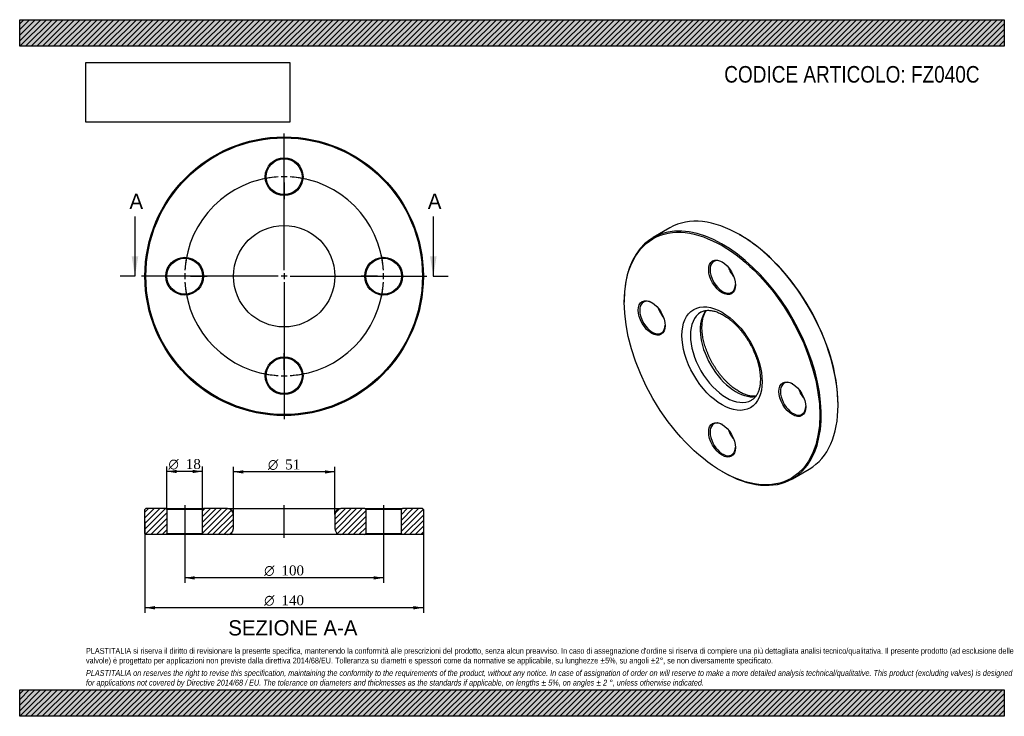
# Model space of a CAD drawing. Header units: millimetres. Extents: x 0 to 495, y 0 to 350.
import ezdxf
from ezdxf.enums import TextEntityAlignment as Align
from ezdxf.lldxf.tags import DXFTag

# ---------------------------------------------------------------- set-up
doc = ezdxf.new("R2010")
doc.units = ezdxf.units.MM
doc.header["$LTSCALE"] = 1.666667
for name, color, linetype in [('Default', 7, 'Continuous'), ('DV2_Default', 7, 'Continuous'), ('DV3_Default', 7, 'Continuous'), ('FZ040C', 7, 'Continuous')]:
    doc.layers.add(name, color=color, linetype=linetype)
doc.styles.add('SEACAD_Solid_Edge_ANSI', font='seans.ttf')
doc.styles.add('SEACAD_Solid_Edge_ANSI1_Symbols', font='semeca1.ttf')
doc.styles.add('SEACAD_Times_New_Roman', font='times.ttf')
tags = doc.linetypes.add('CENTER2', pattern=[28.575, 19.05, -3.175, 3.175, -3.175]).pattern_tags.tags
tags[10:11] = [DXFTag(74, 4), DXFTag(75, 0), DXFTag(340, '0'), DXFTag(46, 0.0), DXFTag(50, 0.0), DXFTag(44, 0.0), DXFTag(45, 0.0)]
tags[8:9] = [DXFTag(74, 4), DXFTag(75, 0), DXFTag(340, '0'), DXFTag(46, 0.0), DXFTag(50, 0.0), DXFTag(44, 0.0), DXFTag(45, 0.0)]
tags[6:7] = [DXFTag(74, 4), DXFTag(75, 0), DXFTag(340, '0'), DXFTag(46, 0.0), DXFTag(50, 0.0), DXFTag(44, 0.0), DXFTag(45, 0.0)]
tags[4:5] = [DXFTag(74, 4), DXFTag(75, 0), DXFTag(340, '0'), DXFTag(46, 0.0), DXFTag(50, 0.0), DXFTag(44, 0.0), DXFTag(45, 0.0)]
picture_1 = doc.add_image_def('image1.jpg', size_in_pixel=(4302, 1260))

# ---------------------------------------------------------------- blocks, each defined once
blk = doc.blocks.new('SE')
at = {"layer": 'FZ040C', "color": 7, "linetype": 'Continuous'}
for p, q in [((326.92, 245.46), (318.44, 240.56)), ((362.28, 241.79), (361.92, 241.99)), ((303.94, 208.52), (303.94, 208.11)), ((411.42, 156.26), (411.42, 156.67)), ((388.44, 119.32), (396.92, 124.22)), ((353.09, 122.99), (353.44, 122.79))]:
    blk.add_line(p, q, dxfattribs=at)
for centre, major_axis, start_param, end_param in [((361.92, 184.84), (-35, 60.62), 3.141593, 6.283185), ((353.44, 179.94), (35, -60.62), 0, 3.926991), ((362.28, 185.04), (34.75, -60.19), 0.785398, 2.356194), ((353.44, 220.77), (-4.5, 7.79), 0, 3.899585), ((353.44, 220.77), (-4.5, 7.79), 5.525193, 6.283185), ((361.92, 225.66), (4.5, -7.79), 4.404656, 5.020122), ((362.28, 225.87), (-4.75, 8.23), 1.315624, 1.825969), ((318.08, 200.35), (-4.5, 7.79), 0, 3.899585), ((318.08, 200.35), (-4.5, 7.79), 5.525193, 6.283185), ((326.57, 205.25), (4.5, -7.79), 4.404656, 5.020122), ((326.92, 205.46), (-4.75, 8.23), 1.315624, 1.825969), ((355.21, 180.96), (-12.75, 22.08), 0, 3.13991), ((360.16, 183.82), (12.75, -22.08), 3.347451, 6.078252), ((355.21, 180.96), (-12.75, 22.08), 6.282121, 6.283185), ((388.79, 159.53), (-4.5, 7.79), 0, 3.899585), ((388.79, 159.53), (-4.5, 7.79), 5.525193, 6.283185), ((397.28, 164.43), (4.5, -7.79), 4.404656, 5.020122), ((397.63, 164.63), (-4.75, 8.23), 1.315624, 1.825969), ((353.44, 139.12), (-4.5, 7.79), 0, 3.899585), ((353.44, 139.12), (-4.5, 7.79), 5.525193, 6.283185), ((361.92, 144.02), (4.5, -7.79), 4.404656, 5.020122), ((362.28, 144.22), (-4.75, 8.23), 1.315624, 1.825969), ((353.44, 179.94), (35, -60.62), 5.497787, 6.283185)]:
    blk.add_ellipse(centre, major_axis=major_axis, ratio=0.57735, start_param=start_param, end_param=end_param, dxfattribs=at)
for centre, major_axis in [((353.09, 179.74), (-34.75, 60.19)), ((353.09, 220.56), (4.75, -8.23)), ((317.73, 200.15), (4.75, -8.23)), ((353.09, 179.74), (14.25, -24.68)), ((388.44, 159.32), (4.75, -8.23)), ((353.09, 138.91), (4.75, -8.23))]:
    blk.add_ellipse(centre, major_axis=major_axis, ratio=0.57735, dxfattribs=at)
for points, knots in [([(342.47, 203.04), (342.6, 203.12), (342.92, 203.31), (343.54, 203.56), (344.29, 203.78), (345.08, 203.92), (345.9, 203.99), (346.75, 203.97), (347.62, 203.89), (348.52, 203.73), (349.45, 203.5), (350.4, 203.19), (351.38, 202.81), (352.37, 202.36), (353.37, 201.83), (354.39, 201.23), (355.41, 200.57), (356.44, 199.83), (357.46, 199.02), (358.48, 198.15), (359.49, 197.22), (360.48, 196.22), (361.46, 195.18), (362.42, 194.08), (363.34, 192.93), (364.24, 191.73), (365.11, 190.5), (365.94, 189.23), (366.73, 187.93), (367.47, 186.61), (368.18, 185.26), (368.83, 183.9), (369.43, 182.52), (369.98, 181.14), (370.48, 179.77), (370.92, 178.39), (371.3, 177.03), (371.63, 175.68), (371.89, 174.35), (372.1, 173.05), (372.25, 171.78), (372.34, 170.55), (372.37, 169.35), (372.34, 168.2), (372.26, 167.11), (372.12, 166.06), (371.93, 165.07), (371.69, 164.14), (371.4, 163.27), (371.07, 162.47), (370.69, 161.73), (370.27, 161.05), (369.81, 160.44), (369.3, 159.89), (368.75, 159.4), (368.28, 159.06), (368.01, 158.92), (367.94, 158.88)], [0, 0, 0, 0, 0.011643, 0.032851, 0.053755, 0.074084, 0.093794, 0.112976, 0.131756, 0.150249, 0.168549, 0.186726, 0.204832, 0.222905, 0.24097, 0.259039, 0.277125, 0.295237, 0.313379, 0.331553, 0.349758, 0.367994, 0.386258, 0.404546, 0.422857, 0.441185, 0.459528, 0.477881, 0.496241, 0.514604, 0.532965, 0.551321, 0.569666, 0.587997, 0.60631, 0.624601, 0.642867, 0.661104, 0.679309, 0.697479, 0.715612, 0.733709, 0.75177, 0.769798, 0.787802, 0.805791, 0.823781, 0.841793, 0.859858, 0.878023, 0.89635, 0.914918, 0.933826, 0.953186, 0.973103, 0.993623, 1, 1, 1, 1]), ([(361.66, 163.15), (361.46, 163.26), (360.98, 163.55), (360.1, 164.11), (359.08, 164.84), (358.05, 165.63), (357.03, 166.5), (356.02, 167.42), (355.03, 168.4), (354.05, 169.44), (353.09, 170.54), (352.16, 171.68), (351.25, 172.86), (350.38, 174.09), (349.55, 175.36), (348.75, 176.65), (348, 177.97), (347.29, 179.32), (346.63, 180.68), (346.02, 182.05), (345.46, 183.43), (344.95, 184.81), (344.51, 186.18), (344.11, 187.55), (343.78, 188.9), (343.5, 190.23), (343.29, 191.54), (343.13, 192.81), (343.03, 194.05), (342.99, 195.25), (343.01, 196.41), (343.09, 197.51), (343.22, 198.57), (343.4, 199.56), (343.63, 200.5), (343.91, 201.38), (344.24, 202.19), (344.61, 202.94), (344.95, 203.51), (345.17, 203.83), (345.25, 203.93)], [0, 0, 0, 0, 0.012544, 0.0365567, 0.0606056, 0.0846937, 0.1088238, 0.132996, 0.1572087, 0.1814591, 0.2057432, 0.2300568, 0.2543952, 0.2787534, 0.3031265, 0.3275094, 0.3518968, 0.3762833, 0.4006623, 0.4250286, 0.449377, 0.4737024, 0.4979996, 0.5222637, 0.54649, 0.5706743, 0.594813, 0.6189035, 0.6429449, 0.6669382, 0.6908878, 0.7148021, 0.7386957, 0.7625868, 0.7865005, 0.8104786, 0.834579, 0.8588801, 0.883484, 0.8959702, 0.8959702, 0.8959702, 0.8959702]), ([(370.11, 160.85), (369.85, 160.82), (369.32, 160.79), (368.49, 160.81), (367.61, 160.91), (366.7, 161.08), (365.77, 161.32), (364.81, 161.64), (363.84, 162.03), (362.87, 162.48), (362.12, 162.88), (361.74, 163.1), (361.66, 163.15)], [0.3161884, 0.3161884, 0.3161884, 0.3161884, 0.3920496, 0.4694374, 0.5452717, 0.620009, 0.6940125, 0.7675556, 0.8408381, 0.9140023, 0.9831792, 1, 1, 1, 1])]:
    blk.add_open_spline(points, degree=3, knots=knots, dxfattribs=at)
blk = doc.blocks.new('SE1')
at = {"layer": 'Default', "color": 7, "linetype": 'CENTER2'}
for start, end in [(93.4377, 176.5623), (3.4377, 86.5623), (183.4377, 266.5623), (273.4377, 356.5623)]:
    blk.add_arc((132.95, 221.12), 50, start, end, dxfattribs=at)
at = {"layer": 'DV2_Default', "color": 7, "linetype": 'CENTER2'}
for p, q in [((132.95, 224.12), (132.95, 292.87)), ((132.95, 274.12), (132.95, 282.37)), ((132.95, 269.62), (132.95, 272.62)), ((132.95, 268.12), (132.95, 259.87)), ((129.95, 221.12), (61.2, 221.12)), ((79.95, 221.12), (71.7, 221.12)), ((84.45, 221.12), (81.45, 221.12)), ((85.95, 221.12), (94.2, 221.12)), ((134.45, 221.12), (131.45, 221.12)), ((132.95, 222.62), (132.95, 219.62)), ((132.95, 218.12), (132.95, 149.37)), ((135.95, 221.12), (204.7, 221.12)), ((179.95, 221.12), (171.7, 221.12)), ((179.95, 221.12), (172.2, 221.12)), ((181.45, 221.12), (184.45, 221.12)), ((181.45, 221.12), (184.45, 221.12)), ((185.95, 221.12), (193.7, 221.12)), ((185.95, 221.12), (194.2, 221.12)), ((132.95, 174.12), (132.95, 182.37)), ((132.95, 172.62), (132.95, 169.62)), ((132.95, 168.12), (132.95, 159.87))]:
    blk.add_line(p, q, dxfattribs=at)
for start, end in [(93.4377, 102.8916), (88.2811, 91.7189), (77.1084, 86.5623), (167.1084, 176.5623), (3.4377, 12.8916), (3.4377, 12.3186), (178.2811, 181.7189), (183.4377, 192.8916), (347.1084, 356.5623), (347.6814, 356.5623), (358.2811, 1.7189), (358.2811, 1.7189), (257.1084, 266.5623), (268.2811, 271.7189), (273.4377, 282.8916)]:
    blk.add_arc((132.95, 221.12), 50, start, end, dxfattribs=at)
at = {"layer": 'FZ040C', "color": 7, "linetype": 'Continuous'}
for centre, radius in [((132.95, 221.12), 70), ((132.95, 221.12), 69.5), ((132.95, 271.12), 9.5), ((132.95, 271.12), 9), ((132.95, 221.12), 25.5), ((82.95, 221.12), 9.5), ((82.95, 221.12), 9), ((182.95, 221.12), 9.5), ((182.95, 221.12), 9), ((132.95, 171.12), 9.5), ((132.95, 171.12), 9)]:
    blk.add_circle(centre, radius, dxfattribs=at)
blk = doc.blocks.new('SE3')
at = {"color": 7, "linetype": 'Continuous', "style": 'SEACAD_Solid_Edge_ANSI'}
blk.add_text('A', height=7.67, dxfattribs=at).set_placement((55.18, 262.62), align=Align.TOP_LEFT)
blk = doc.blocks.new('SE4')
at = {"color": 7, "linetype": 'Continuous', "style": 'SEACAD_Solid_Edge_ANSI'}
blk.add_text('A', height=7.67, dxfattribs=at).set_placement((205.18, 262.62), align=Align.TOP_LEFT)
blk = doc.blocks.new('SEANNOT_GROUP')
at = {"linetype": 'Continuous'}
blk.add_hatch(color=7, dxfattribs=at).paths.add_polyline_path([(56.28, 231.12), (57.95, 221.12), (59.61, 231.12)])
at = {"color": 7, "linetype": 'Continuous'}
blk.add_lwpolyline([(57.95, 251.12), (57.95, 221.12)], dxfattribs=at)
blk = doc.blocks.new('SEANNOT_GROUP1')
at = {"linetype": 'Continuous'}
blk.add_hatch(color=7, dxfattribs=at).paths.add_polyline_path([(206.28, 231.12), (207.95, 221.12), (209.61, 231.12)])
at = {"color": 7, "linetype": 'Continuous'}
blk.add_lwpolyline([(207.95, 251.12), (207.95, 221.12)], dxfattribs=at)
blk = doc.blocks.new('SE2')
at = {"layer": 'Default', "color": 7, "linetype": 'CENTER2'}
for p, q in [((57.95, 221.12), (50.45, 221.12)), ((207.95, 221.12), (215.45, 221.12))]:
    blk.add_line(p, q, dxfattribs=at)
at = {"layer": 'Default'}
for name in ['SE3', 'SE4', 'SEANNOT_GROUP', 'SEANNOT_GROUP1']:
    blk.add_blockref(name, (0, 0), dxfattribs=at)
blk = doc.blocks.new('SE5')
at = {"layer": 'FZ040C', "linetype": 'Continuous'}
h = blk.add_hatch(dxfattribs=at)
h.set_pattern_fill('LINE', scale=0.62992, angle=45, style=0)
h.paths.add_polyline_path([(73.45, 104.35), (63.45, 104.35), (62.95, 103.85), (62.95, 91.85), (63.45, 91.35), (73.45, 91.35), (73.95, 91.85), (73.95, 103.85)])
h = blk.add_hatch(dxfattribs=at)
h.set_pattern_fill('LINE', scale=0.62992, angle=45, style=0)
edge = h.paths.add_edge_path()
edge.add_line((92.45, 91.35), (104.45, 91.35))
edge.add_arc((104.45, 94.35), 3, 270, 360)
edge.add_line((107.45, 94.35), (107.45, 101.35))
edge.add_arc((104.45, 101.35), 3, 0, 90)
edge.add_line((104.45, 104.35), (92.45, 104.35))
edge.add_line((92.45, 104.35), (91.95, 103.85))
edge.add_line((91.95, 103.85), (91.95, 91.85))
edge.add_line((91.95, 91.85), (92.45, 91.35))
h = blk.add_hatch(dxfattribs=at)
h.set_pattern_fill('LINE', scale=0.62992, angle=45, style=0)
edge = h.paths.add_edge_path()
edge.add_line((173.95, 91.85), (173.95, 103.85))
edge.add_line((173.95, 103.85), (173.45, 104.35))
edge.add_line((173.45, 104.35), (161.45, 104.35))
edge.add_arc((161.45, 101.35), 3, 90, 180)
edge.add_line((158.45, 101.35), (158.45, 94.35))
edge.add_arc((161.45, 94.35), 3, 180, 270)
edge.add_line((161.45, 91.35), (173.45, 91.35))
edge.add_line((173.45, 91.35), (173.95, 91.85))
h = blk.add_hatch(dxfattribs=at)
h.set_pattern_fill('LINE', scale=0.62992, angle=45, style=0)
h.paths.add_polyline_path([(191.95, 103.85), (191.95, 91.85), (192.45, 91.35), (202.45, 91.35), (202.95, 91.85), (202.95, 103.85), (202.45, 104.35), (192.45, 104.35)])
at = {"layer": 'DV3_Default', "color": 7, "linetype": 'CENTER2'}
for p, q in [((82.95, 106.1), (82.95, 89.6)), ((132.95, 89.6), (132.95, 106.1)), ((182.95, 106.1), (182.95, 89.6))]:
    blk.add_line(p, q, dxfattribs=at)
at = {"layer": 'FZ040C', "color": 7, "linetype": 'Continuous'}
for p, q in [((63.45, 104.35), (62.95, 103.85)), ((73.45, 104.35), (63.45, 104.35)), ((73.45, 104.35), (92.45, 104.35)), ((73.45, 104.35), (73.95, 103.85)), ((91.95, 103.85), (92.45, 104.35)), ((104.45, 104.35), (92.45, 104.35)), ((104.45, 104.35), (161.45, 104.35)), ((173.45, 104.35), (161.45, 104.35)), ((173.45, 104.35), (192.45, 104.35)), ((173.45, 104.35), (173.95, 103.85)), ((191.95, 103.85), (192.45, 104.35)), ((202.45, 104.35), (192.45, 104.35)), ((202.95, 103.85), (202.45, 104.35)), ((62.95, 91.85), (62.95, 103.85)), ((91.95, 103.85), (73.95, 103.85)), ((73.95, 103.85), (73.95, 91.85)), ((91.95, 91.85), (91.95, 103.85)), ((107.45, 94.35), (107.45, 101.35)), ((158.45, 101.35), (158.45, 94.35)), ((191.95, 103.85), (173.95, 103.85)), ((173.95, 103.85), (173.95, 91.85)), ((191.95, 91.85), (191.95, 103.85)), ((202.95, 103.85), (202.95, 91.85)), ((62.95, 91.85), (63.45, 91.35)), ((73.45, 91.35), (63.45, 91.35)), ((73.95, 91.85), (73.45, 91.35)), ((92.45, 91.35), (73.45, 91.35)), ((73.95, 91.85), (91.95, 91.85)), ((92.45, 91.35), (91.95, 91.85)), ((104.45, 91.35), (92.45, 91.35)), ((161.45, 91.35), (104.45, 91.35)), ((173.45, 91.35), (161.45, 91.35)), ((173.95, 91.85), (173.45, 91.35)), ((192.45, 91.35), (173.45, 91.35)), ((173.95, 91.85), (191.95, 91.85)), ((192.45, 91.35), (191.95, 91.85)), ((202.45, 91.35), (192.45, 91.35)), ((202.45, 91.35), (202.95, 91.85))]:
    blk.add_line(p, q, dxfattribs=at)
for centre, start, end in [((104.45, 101.35), 0, 90), ((161.45, 101.35), 90, 180), ((104.45, 94.35), 270, 0), ((161.45, 94.35), 180, 270)]:
    blk.add_arc(centre, 3, start, end, dxfattribs=at)
blk = doc.blocks.new('GDimGGroup')
at = {"layer": 'Default', "linetype": 'Continuous'}
for points in [[(87.95, 68.71), (87.95, 70.38), (82.95, 69.54)], [(177.95, 68.71), (182.95, 69.54), (177.95, 70.38)]]:
    blk.add_hatch(color=7, dxfattribs=at).paths.add_polyline_path(points)
at = {"layer": 'Default', "color": 7, "linetype": 'Continuous'}
for p, q in [((82.95, 91.35), (82.95, 67.04)), ((182.95, 91.35), (182.95, 67.04)), ((182.95, 69.54), (82.95, 69.54))]:
    blk.add_line(p, q, dxfattribs=at)
for s, style, p in [('O', 'SEACAD_Solid_Edge_ANSI1_Symbols', (122.91, 75.79)), ('100', 'SEACAD_Times_New_Roman', (131.61, 75.79))]:
    blk.add_text(s, height=5, dxfattribs=dict(at, style=style)).set_placement(p, align=Align.TOP_LEFT)
blk = doc.blocks.new('GDimGGroup1')
at = {"layer": 'Default', "linetype": 'Continuous'}
for points in [[(78.95, 123.84), (73.95, 123.01), (78.95, 122.18)], [(86.95, 123.84), (86.95, 122.18), (91.95, 123.01)]]:
    blk.add_hatch(color=7, dxfattribs=at).paths.add_polyline_path(points)
at = {"layer": 'Default', "color": 7, "linetype": 'Continuous'}
for p, q in [((73.95, 103.85), (73.95, 125.51)), ((91.95, 103.85), (91.95, 125.51)), ((91.95, 123.01), (73.95, 123.01))]:
    blk.add_line(p, q, dxfattribs=at)
for s, style, p in [('O', 'SEACAD_Solid_Edge_ANSI1_Symbols', (74.8, 129.26)), ('18', 'SEACAD_Times_New_Roman', (83.51, 129.26))]:
    blk.add_text(s, height=5, dxfattribs=dict(at, style=style)).set_placement(p, align=Align.TOP_LEFT)
blk = doc.blocks.new('GDimGGroup2')
at = {"layer": 'Default', "linetype": 'Continuous'}
for points in [[(112.45, 123.63), (107.45, 122.79), (112.45, 121.96)], [(153.45, 123.63), (153.45, 121.96), (158.45, 122.79)]]:
    blk.add_hatch(color=7, dxfattribs=at).paths.add_polyline_path(points)
at = {"layer": 'Default', "color": 7, "linetype": 'Continuous'}
for p, q in [((107.45, 101.35), (107.45, 125.29)), ((158.45, 101.35), (158.45, 125.29)), ((158.45, 122.79), (107.45, 122.79))]:
    blk.add_line(p, q, dxfattribs=at)
for s, style, p in [('O', 'SEACAD_Solid_Edge_ANSI1_Symbols', (124.8, 129.04)), ('51', 'SEACAD_Times_New_Roman', (133.51, 129.04))]:
    blk.add_text(s, height=5, dxfattribs=dict(at, style=style)).set_placement(p, align=Align.TOP_LEFT)
blk = doc.blocks.new('GDimGGroup3')
at = {"layer": 'Default', "linetype": 'Continuous'}
for points in [[(67.95, 53.71), (67.95, 55.38), (62.95, 54.54)], [(197.95, 53.71), (202.95, 54.54), (197.95, 55.38)]]:
    blk.add_hatch(color=7, dxfattribs=at).paths.add_polyline_path(points)
at = {"layer": 'Default', "color": 7, "linetype": 'Continuous'}
for p, q in [((62.95, 97.85), (62.95, 52.04)), ((202.95, 97.85), (202.95, 52.04)), ((202.95, 54.54), (62.95, 54.54))]:
    blk.add_line(p, q, dxfattribs=at)
for s, style, p in [('O', 'SEACAD_Solid_Edge_ANSI1_Symbols', (122.91, 60.79)), ('140', 'SEACAD_Times_New_Roman', (131.61, 60.79))]:
    blk.add_text(s, height=5, dxfattribs=dict(at, style=style)).set_placement(p, align=Align.TOP_LEFT)

msp = doc.modelspace()

# ---------------------------------------------------------------- hatches: boundary and pattern name
at = {"layer": 'Default', "linetype": 'Continuous'}
h = msp.add_hatch(dxfattribs=at)
h.set_pattern_fill('LINE', scale=0.62992, angle=45, style=0)
h.paths.add_polyline_path([(495, 336.67), (495, 350), (0, 350), (0, 336.67)])
for points in [[(495, 336.67), (495, 350), (0, 350), (0, 336.67)], [(495, 0), (495, 13.33), (0, 13.33), (0, 0)]]:
    msp.add_hatch(color=7, dxfattribs=at).paths.add_polyline_path(points)
h = msp.add_hatch(dxfattribs=at)
h.set_pattern_fill('LINE', scale=0.62992, angle=45, style=0)
h.paths.add_polyline_path([(495, 0), (495, 13.33), (0, 13.33), (0, 0)])

# ---------------------------------------------------------------- linework, layer by layer
at = {"layer": 'Default', "color": 7, "linetype": 'Continuous'}
for p, q in [((0, 350), (495, 350)), ((0, 336.67), (0, 350)), ((495, 350), (495, 336.67)), ((495, 336.67), (0, 336.67)), ((0, 13.33), (495, 13.33)), ((0, 0), (0, 13.33)), ((495, 13.33), (495, 0)), ((495, 0), (0, 0))]:
    msp.add_line(p, q, dxfattribs=at)

# ---------------------------------------------------------------- block references
at = {"layer": 'Default'}
for name in ['SE1', 'SE2', 'SE', 'GDimGGroup1', 'GDimGGroup2', 'SE5', 'GDimGGroup3', 'GDimGGroup']:
    msp.add_blockref(name, (0, 0), dxfattribs=at)

# ---------------------------------------------------------------- texts
at = {"layer": 'Default', "color": 7, "linetype": 'Continuous', "style": 'SEACAD_Solid_Edge_ANSI'}
msp.add_text('SEZIONE A-A', height=7.6667, dxfattribs=at).set_placement((104.86, 48.27), align=Align.TOP_LEFT)
at = {"layer": 'Default', "attachment_point": 1}
for s, insert, char_height, width in [('{\\fArial Narrow|b0||i0||c0|p34;\\C7;\\H8.333333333;\\W1.;CODICE ARTICOLO: FZ040C}', (354.2, 326.72), 8.3333, 132.166), ("{\\fArial Narrow|b0||i0||c0|p34;\\C7;\\H2.916666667;\\W1.;PLASTITALIA si riserva il diritto di revisionare la presente specifica, mantenendo la conformità alle prescrizioni del prodotto, senza alcun preavviso. In caso di assegnazione d'ordine si riserva di compiere una più dettagliata analisi tecnico/qualitativa. Il presente prodotto (ad esclusione delle \\P}{\\fArial Narrow|b0||i0||c0|p34;\\C7;\\H2.916666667;\\W1.;valvole) è progettato per applicazioni non previste dalla direttiva 2014/68/EU. Tolleranza su diametri e spessori come da normative se applicabile, su lunghezze ±5%, su angoli ±2°, se non diversamente specificato.\\P}{\\fArial Narrow|b0||i0||c0|p34;\\C7;\\H0.8333333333;\\W1.;   \\P}{\\fArial Narrow|b0||i1||c0|p34;\\C7;\\H2.916666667;\\W1.;PLASTITALIA on reserves the right to revise this specification, maintaining the conformity to the requirements of the product, without any notice. In case of assignation of order on will reserve to make a more detailed analysis technical/qualitative. This product (excluding valves) is designed \\P}{\\fArial Narrow|b0||i1||c0|p34;\\C7;\\H2.916666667;\\W1.;for applications not covered by Directive 2014/68 / EU. The tolerance on diameters and thicknesses as the standards if applicable, on lengths ± 5%, on angles ± 2 °, unless otherwise indicated.\\P}", (33.33, 34.34), 2.91667, 428.3333)]:
    msp.add_mtext(s, dxfattribs=dict(at, insert=insert, char_height=char_height, width=width))

# ---------------------------------------------------------------- pictures from other files: only their frames are drawn
image = msp.add_image(picture_1, insert=(33.33, 298.51), size_in_units=(102.43, 30))
image.dxf.flags = 7

doc.saveas('drawing.dxf')
